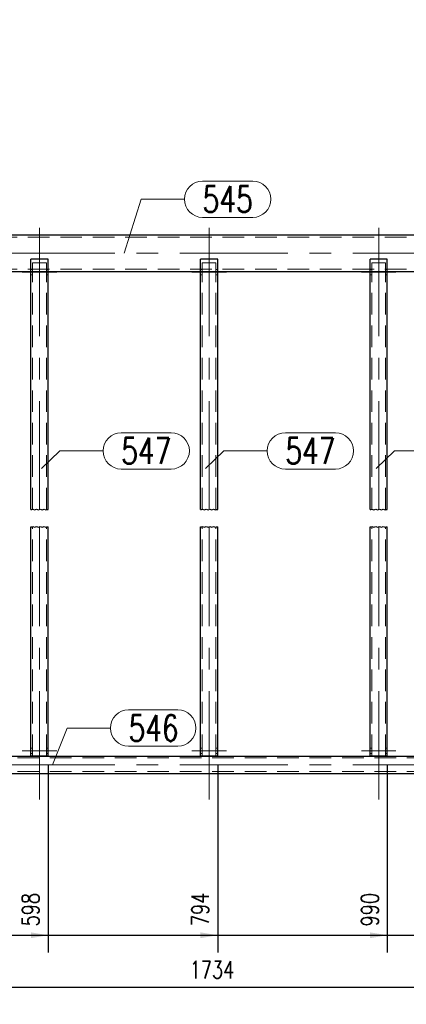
# Model space of a CAD drawing. Header units: millimetres. Extents: x -853 to -247, y 10927 to 11422.
# Tile 41 of 59: x -715 to -670, y 11160 to 11273. Entities that reach past the tile are written whole.
import ezdxf

# ---------------------------------------------------------------- set-up
doc = ezdxf.new("R2010")
doc.units = ezdxf.units.MM
doc.header["$LTSCALE"] = 10
doc.linetypes.add('HIDDEN', pattern=[0.375, 0.25, -0.125])
doc.linetypes.add('MITTE', pattern=[2, 1.25, -0.25, 0.25, -0.25])
doc.layers.get('Defpoints').update_dxf_attribs({"color": 1})
for name, color, linetype, lineweight in [('PS_DIM', 4, 'Continuous', 13), ('PS_Hidden', 2, 'HIDDEN', 9), ('PS_Mid', 5, 'MITTE', 15), ('PS_Pos', 1, 'Continuous', 15), ('PS_Shape', 161, 'Continuous', 30), ('PS_SOLID', 7, 'Continuous', 30)]:
    doc.layers.add(name, color=color, linetype=linetype, lineweight=lineweight)
doc.styles.add('simplex', font='simplex.shx', dxfattribs={"width": 0.75})
doc.dimstyles.new('1_10_GŁ_DS1-LS10', dxfattribs={"dimtxt": 2, "dimasz": 2, "dimexe": 2, "dimexo": 1, "dimgap": 1, "dimtad": 1, "dimjust": 4, "dimdec": 0, "dimlfac": 10, "dimtxsty": 'simplex', "dimblk1": 'NONE', "dimsah": 1, "dimcen": 2, "dimclrd": 256, "dimclre": 256, "dimclrt": 3, "dimadec": 1, "dimazin": 0, "dimtfac": 1, "dimtdec": 0, "dimtmove": 2, "dimatfit": 3, "dimfxl": 1, "dimarcsym": 0})
doc.dimstyles.new('1_10_PRZ', dxfattribs={"dimtxt": 2, "dimasz": 1, "dimexe": 2, "dimexo": 5, "dimgap": 1, "dimtad": 1, "dimdec": 0, "dimlfac": 10, "dimtxsty": 'simplex', "dimblk": 'dimznak', "dimcen": 2, "dimse1": 1, "dimse2": 1, "dimclrt": 3, "dimadec": 1, "dimazin": 0, "dimtfac": 1, "dimtdec": 0, "dimtix": 1, "dimtmove": 2, "dimatfit": 3, "dimldrblk": 'dim-grot', "dimfxl": 1, "dimarcsym": 0})

# ---------------------------------------------------------------- blocks, each defined once
blk = doc.blocks.new('*D23')
at = {"layer": 'Defpoints', "color": 0, "transparency": 16777216}
for p in [(-711.69, 11188.39), (-771.48, 11177.19), (-711.69, 11167.7)]:
    blk.add_point(p, dxfattribs=at)
at = {"layer": 'PS_DIM', "lineweight": -2, "transparency": 16777216}
for p, q in [((-711.69, 11187.39), (-711.69, 11165.7)), ((-771.48, 11176.19), (-771.48, 11165.7)), ((-771.48, 11167.7), (-713.69, 11167.7))]:
    blk.add_line(p, q, dxfattribs=at)
at = {"layer": 'PS_DIM', "transparency": 16777216}
blk.add_solid([(-713.69, 11168.03), (-713.69, 11167.36), (-711.69, 11167.7)], dxfattribs=at)
at = {"layer": 'PS_DIM', "color": 3, "transparency": 16777216, "insert": (-713.71, 11170.65), "char_height": 2, "attachment_point": 5, "rotation": 90, "style": 'simplex'}
blk.add_mtext('598', dxfattribs=at)
blk = doc.blocks.new('_None')
blk = doc.blocks.new('*D24')
at = {"layer": 'Defpoints', "color": 0, "transparency": 16777216}
for p in [(-692.1, 11188.39), (-771.48, 11177.19), (-692.1, 11167.7)]:
    blk.add_point(p, dxfattribs=at)
at = {"layer": 'PS_DIM', "lineweight": -2, "transparency": 16777216}
for p, q in [((-692.1, 11187.39), (-692.1, 11165.7)), ((-771.48, 11176.19), (-771.48, 11165.7)), ((-771.48, 11167.7), (-694.1, 11167.7))]:
    blk.add_line(p, q, dxfattribs=at)
at = {"layer": 'PS_DIM', "transparency": 16777216}
blk.add_solid([(-694.1, 11168.03), (-694.1, 11167.36), (-692.1, 11167.7)], dxfattribs=at)
at = {"layer": 'PS_DIM', "color": 3, "transparency": 16777216, "insert": (-694.12, 11170.68), "char_height": 2, "attachment_point": 5, "rotation": 90, "style": 'simplex'}
blk.add_mtext('794', dxfattribs=at)
blk = doc.blocks.new('*D25')
at = {"layer": 'Defpoints', "color": 0, "transparency": 16777216}
for p in [(-672.5, 11188.39), (-771.48, 11177.19), (-672.5, 11167.7)]:
    blk.add_point(p, dxfattribs=at)
at = {"layer": 'PS_DIM', "lineweight": -2, "transparency": 16777216}
for p, q in [((-672.5, 11187.39), (-672.5, 11165.7)), ((-771.48, 11176.19), (-771.48, 11165.7)), ((-771.48, 11167.7), (-674.5, 11167.7))]:
    blk.add_line(p, q, dxfattribs=at)
at = {"layer": 'PS_DIM', "transparency": 16777216}
blk.add_solid([(-674.5, 11168.03), (-674.5, 11167.36), (-672.5, 11167.7)], dxfattribs=at)
at = {"layer": 'PS_DIM', "color": 3, "transparency": 16777216, "insert": (-674.52, 11170.65), "char_height": 2, "attachment_point": 5, "rotation": 90, "style": 'simplex'}
blk.add_mtext('990', dxfattribs=at)
blk = doc.blocks.new('*D26')
at = {"layer": 'Defpoints', "color": 0, "transparency": 16777216}
for p in [(-652.91, 11188.39), (-771.48, 11177.19), (-652.91, 11167.7)]:
    blk.add_point(p, dxfattribs=at)
at = {"layer": 'PS_DIM', "lineweight": -2, "transparency": 16777216}
for p, q in [((-652.91, 11187.39), (-652.91, 11165.7)), ((-771.48, 11176.19), (-771.48, 11165.7)), ((-771.48, 11167.7), (-654.91, 11167.7))]:
    blk.add_line(p, q, dxfattribs=at)
at = {"layer": 'PS_DIM', "transparency": 16777216}
blk.add_solid([(-654.91, 11168.03), (-654.91, 11167.36), (-652.91, 11167.7)], dxfattribs=at)
at = {"layer": 'PS_DIM', "color": 3, "transparency": 16777216, "insert": (-654.93, 11171.04), "char_height": 2, "attachment_point": 5, "rotation": 90, "style": 'simplex'}
blk.add_mtext('1186', dxfattribs=at)
blk = doc.blocks.new('*D27')
at = {"layer": 'Defpoints', "color": 0, "transparency": 16777216}
for p in [(-771.48, 11177.19), (-626.31, 11177.19), (-626.31, 11167.7)]:
    blk.add_point(p, dxfattribs=at)
at = {"layer": 'PS_DIM', "lineweight": -2, "transparency": 16777216}
for p, q in [((-771.48, 11176.19), (-771.48, 11165.7)), ((-626.31, 11176.19), (-626.31, 11165.7)), ((-771.48, 11167.7), (-628.31, 11167.7))]:
    blk.add_line(p, q, dxfattribs=at)
at = {"layer": 'PS_DIM', "transparency": 16777216}
blk.add_solid([(-628.31, 11168.03), (-628.31, 11167.36), (-626.31, 11167.7)], dxfattribs=at)
at = {"layer": 'PS_DIM', "color": 3, "transparency": 16777216, "insert": (-628.33, 11171.22), "char_height": 2, "attachment_point": 5, "rotation": 90, "style": 'simplex'}
blk.add_mtext('1452', dxfattribs=at)
blk = doc.blocks.new('*D28')
at = {"layer": 'Defpoints', "color": 0, "transparency": 16777216}
for p in [(-606.04, 11305.81), (-771.48, 11177.19), (-606.04, 11167.7)]:
    blk.add_point(p, dxfattribs=at)
at = {"layer": 'PS_DIM', "lineweight": -2, "transparency": 16777216}
for p, q in [((-606.04, 11304.81), (-606.04, 11165.7)), ((-771.48, 11176.19), (-771.48, 11165.7)), ((-771.48, 11167.7), (-608.04, 11167.7))]:
    blk.add_line(p, q, dxfattribs=at)
at = {"layer": 'PS_DIM', "transparency": 16777216}
blk.add_solid([(-608.04, 11168.03), (-608.04, 11167.36), (-606.04, 11167.7)], dxfattribs=at)
at = {"layer": 'PS_DIM', "color": 3, "transparency": 16777216, "insert": (-608.06, 11171.25), "char_height": 2, "attachment_point": 5, "rotation": 90, "style": 'simplex'}
blk.add_mtext('1654', dxfattribs=at)
blk = doc.blocks.new('dimznak')
at = {"color": 0}
for points in [[(0, 2), (0, -2)], [(-2, 0), (2, 0)]]:
    blk.add_lwpolyline(points, dxfattribs=at)
at = {"color": 2}
blk.add_lwpolyline([(1, 1), (-1, -1)], dxfattribs=at)
blk = doc.blocks.new('*D29')
at = {"layer": 'Defpoints', "color": 0, "transparency": 16777216}
for p in [(-606.04, 11305.81), (-779.48, 11177.19), (-606.04, 11161.72)]:
    blk.add_point(p, dxfattribs=at)
at = {"layer": 'PS_DIM', "color": 0, "lineweight": -2, "transparency": 16777216}
blk.add_line((-778.48, 11161.72), (-607.04, 11161.72), dxfattribs=at)
at = {"layer": 'PS_DIM', "color": 0, "lineweight": -2, "transparency": 16777216, "rotation": 180}
blk.add_blockref('dimznak', (-779.48, 11161.72), dxfattribs=at)
at = {"layer": 'PS_DIM', "color": 0, "lineweight": -2, "transparency": 16777216}
blk.add_blockref('dimznak', (-606.04, 11161.72), dxfattribs=at)
at = {"layer": 'PS_DIM', "color": 3, "transparency": 16777216, "insert": (-692.76, 11163.72), "char_height": 2, "attachment_point": 5, "style": 'simplex'}
blk.add_mtext('1734', dxfattribs=at)
blk = doc.blocks.new('dim-grot')
blk.add_hatch(color=256).paths.add_polyline_path([(0, 0), (-2, 0.5), (-2, -0.5)])
blk.add_lwpolyline([(0, 0), (-2, 0.5), (-2, -0.5), (0, 0)])
blk = doc.blocks.new('*X143')
at = {"color": 1}
for p, q in [((-713.69, 11216.88), (-713.58, 11216.88)), ((-713.58, 11216.88), (-713.47, 11216.92)), ((-713.47, 11216.92), (-713.25, 11216.83)), ((-713.25, 11216.83), (-713.03, 11216.92)), ((-713.03, 11216.92), (-712.82, 11216.83)), ((-712.82, 11216.83), (-712.6, 11216.92)), ((-712.6, 11216.92), (-712.38, 11216.83)), ((-712.38, 11216.83), (-712.17, 11216.92)), ((-712.17, 11216.92), (-711.95, 11216.83)), ((-711.95, 11216.83), (-711.84, 11216.88)), ((-711.84, 11216.88), (-711.69, 11216.88)), ((-694.1, 11216.88), (-693.98, 11216.88)), ((-693.98, 11216.88), (-693.87, 11216.92)), ((-693.87, 11216.92), (-693.66, 11216.83)), ((-693.66, 11216.83), (-693.44, 11216.92)), ((-693.44, 11216.92), (-693.22, 11216.83)), ((-693.22, 11216.83), (-693.01, 11216.92)), ((-693.01, 11216.92), (-692.79, 11216.83)), ((-692.79, 11216.83), (-692.57, 11216.92)), ((-692.57, 11216.92), (-692.36, 11216.83)), ((-692.36, 11216.83), (-692.25, 11216.88)), ((-692.25, 11216.88), (-692.1, 11216.88)), ((-674.5, 11216.88), (-674.39, 11216.88)), ((-674.39, 11216.88), (-674.28, 11216.92)), ((-674.28, 11216.92), (-674.06, 11216.83)), ((-674.06, 11216.83), (-673.84, 11216.92)), ((-673.84, 11216.92), (-673.63, 11216.83)), ((-673.63, 11216.83), (-673.41, 11216.92)), ((-673.41, 11216.92), (-673.19, 11216.83)), ((-673.19, 11216.83), (-672.98, 11216.92)), ((-672.98, 11216.92), (-672.76, 11216.83)), ((-672.76, 11216.83), (-672.65, 11216.88)), ((-672.65, 11216.88), (-672.5, 11216.88)), ((-713.69, 11214.88), (-713.58, 11214.88)), ((-713.58, 11214.88), (-713.47, 11214.92)), ((-713.47, 11214.92), (-713.25, 11214.83)), ((-713.25, 11214.83), (-713.03, 11214.92)), ((-713.03, 11214.92), (-712.82, 11214.83)), ((-712.82, 11214.83), (-712.6, 11214.92)), ((-712.6, 11214.92), (-712.38, 11214.83)), ((-712.38, 11214.83), (-712.17, 11214.92)), ((-712.17, 11214.92), (-711.95, 11214.83)), ((-711.95, 11214.83), (-711.84, 11214.88)), ((-711.84, 11214.88), (-711.69, 11214.88)), ((-694.1, 11214.88), (-693.98, 11214.88)), ((-693.98, 11214.88), (-693.87, 11214.92)), ((-693.87, 11214.92), (-693.66, 11214.83)), ((-693.66, 11214.83), (-693.44, 11214.92)), ((-693.44, 11214.92), (-693.22, 11214.83)), ((-693.22, 11214.83), (-693.01, 11214.92)), ((-693.01, 11214.92), (-692.79, 11214.83)), ((-692.79, 11214.83), (-692.57, 11214.92)), ((-692.57, 11214.92), (-692.36, 11214.83)), ((-692.36, 11214.83), (-692.25, 11214.88)), ((-692.25, 11214.88), (-692.1, 11214.88)), ((-674.5, 11214.88), (-674.39, 11214.88)), ((-674.39, 11214.88), (-674.28, 11214.92)), ((-674.28, 11214.92), (-674.06, 11214.83)), ((-674.06, 11214.83), (-673.84, 11214.92)), ((-673.84, 11214.92), (-673.63, 11214.83)), ((-673.63, 11214.83), (-673.41, 11214.92)), ((-673.41, 11214.92), (-673.19, 11214.83)), ((-673.19, 11214.83), (-672.98, 11214.92)), ((-672.98, 11214.92), (-672.76, 11214.83)), ((-672.76, 11214.83), (-672.65, 11214.88)), ((-672.65, 11214.88), (-672.5, 11214.88))]:
    blk.add_line(p, q, dxfattribs=at)
at = {"layer": 'PS_Hidden', "color": 2, "linetype": 'HIDDEN'}
for p, q in [((-770.28, 11248.33), (-635.51, 11248.33)), ((-713.49, 11216.88), (-713.49, 11245.35)), ((-713.49, 11245.35), (-711.89, 11245.35)), ((-711.89, 11216.88), (-711.89, 11245.35)), ((-693.9, 11216.88), (-693.9, 11245.35)), ((-693.9, 11245.35), (-692.3, 11245.35)), ((-692.3, 11216.88), (-692.3, 11245.35)), ((-674.3, 11216.88), (-674.3, 11245.35)), ((-674.3, 11245.35), (-672.7, 11245.35)), ((-672.7, 11216.88), (-672.7, 11245.35)), ((-770.28, 11244.61), (-635.51, 11244.61)), ((-713.69, 11244.58), (-713.49, 11244.58)), ((-713.69, 11244.35), (-711.69, 11244.35)), ((-713.49, 11244.35), (-713.69, 11244.35)), ((-711.89, 11244.58), (-711.69, 11244.58)), ((-711.69, 11244.35), (-711.89, 11244.35)), ((-694.1, 11244.58), (-693.9, 11244.58)), ((-694.1, 11244.35), (-692.1, 11244.35)), ((-693.9, 11244.35), (-694.1, 11244.35)), ((-692.3, 11244.58), (-692.1, 11244.58)), ((-692.1, 11244.35), (-692.3, 11244.35)), ((-674.5, 11244.58), (-674.3, 11244.58)), ((-674.3, 11244.35), (-674.5, 11244.35)), ((-674.5, 11244.35), (-672.5, 11244.35)), ((-672.7, 11244.58), (-672.5, 11244.58)), ((-672.5, 11244.35), (-672.7, 11244.35)), ((-713.69, 11243.98), (-713.49, 11243.98)), ((-711.89, 11243.98), (-711.69, 11243.98)), ((-694.1, 11243.98), (-693.9, 11243.98)), ((-692.3, 11243.98), (-692.1, 11243.98)), ((-674.5, 11243.98), (-674.3, 11243.98)), ((-672.7, 11243.98), (-672.5, 11243.98)), ((-713.49, 11188.39), (-713.49, 11214.88)), ((-711.89, 11188.39), (-711.89, 11214.88)), ((-693.9, 11188.39), (-693.9, 11214.88)), ((-692.3, 11188.39), (-692.3, 11214.88)), ((-674.3, 11188.39), (-674.3, 11214.88)), ((-672.7, 11188.39), (-672.7, 11214.88)), ((-713.69, 11189.29), (-713.49, 11189.29)), ((-713.69, 11188.69), (-713.49, 11188.69)), ((-711.89, 11189.29), (-711.69, 11189.29)), ((-711.89, 11188.69), (-711.69, 11188.69)), ((-694.1, 11189.29), (-693.9, 11189.29)), ((-694.1, 11188.69), (-693.9, 11188.69)), ((-692.3, 11189.29), (-692.1, 11189.29)), ((-692.3, 11188.69), (-692.1, 11188.69)), ((-674.5, 11189.29), (-674.3, 11189.29)), ((-674.5, 11188.69), (-674.3, 11188.69)), ((-672.7, 11189.29), (-672.5, 11189.29)), ((-672.7, 11188.69), (-672.5, 11188.69)), ((-771.48, 11188.19), (-634.31, 11188.19)), ((-771.48, 11186.59), (-634.31, 11186.59))]:
    blk.add_line(p, q, dxfattribs=at)
at = {"layer": 'PS_Mid', "color": 5, "linetype": 'MITTE'}
for p, q in [((-712.69, 11216.88), (-712.69, 11250.77)), ((-693.1, 11216.88), (-693.1, 11250.77)), ((-673.5, 11216.88), (-673.5, 11250.77)), ((-776.48, 11246.47), (-629.31, 11246.47)), ((-712.49, 11244.28), (-714.69, 11244.28)), ((-712.49, 11244.28), (-714.69, 11244.28)), ((-710.69, 11244.28), (-712.89, 11244.28)), ((-710.69, 11244.28), (-712.89, 11244.28)), ((-692.9, 11244.28), (-695.1, 11244.28)), ((-692.9, 11244.28), (-695.1, 11244.28)), ((-691.1, 11244.28), (-693.3, 11244.28)), ((-691.1, 11244.28), (-693.3, 11244.28)), ((-673.3, 11244.28), (-675.5, 11244.28)), ((-673.3, 11244.28), (-675.5, 11244.28)), ((-671.5, 11244.28), (-673.7, 11244.28)), ((-671.5, 11244.28), (-673.7, 11244.28)), ((-712.69, 11183.39), (-712.69, 11214.88)), ((-693.1, 11183.39), (-693.1, 11214.88)), ((-673.5, 11183.39), (-673.5, 11214.88)), ((-712.49, 11188.99), (-714.69, 11188.99)), ((-712.49, 11188.99), (-714.69, 11188.99)), ((-710.69, 11188.99), (-712.89, 11188.99)), ((-710.69, 11188.99), (-712.89, 11188.99)), ((-692.9, 11188.99), (-695.1, 11188.99)), ((-692.9, 11188.99), (-695.1, 11188.99)), ((-691.1, 11188.99), (-693.3, 11188.99)), ((-691.1, 11188.99), (-693.3, 11188.99)), ((-673.3, 11188.99), (-675.5, 11188.99)), ((-673.3, 11188.99), (-675.5, 11188.99)), ((-671.5, 11188.99), (-673.7, 11188.99)), ((-671.5, 11188.99), (-673.7, 11188.99)), ((-776.48, 11187.39), (-629.31, 11187.39))]:
    blk.add_line(p, q, dxfattribs=at)
at = {"layer": 'PS_SOLID', "color": 7, "linetype": 'Continuous'}
for p, q in [((-770.28, 11248.59), (-635.51, 11248.59)), ((-713.69, 11216.88), (-713.69, 11245.77)), ((-711.69, 11245.77), (-713.69, 11245.77)), ((-711.69, 11216.88), (-711.69, 11245.77)), ((-694.1, 11216.88), (-694.1, 11245.77)), ((-692.1, 11245.77), (-694.1, 11245.77)), ((-692.1, 11216.88), (-692.1, 11245.77)), ((-674.5, 11216.88), (-674.5, 11245.77)), ((-672.5, 11245.77), (-674.5, 11245.77)), ((-672.5, 11216.88), (-672.5, 11245.77)), ((-731.29, 11244.35), (-713.69, 11244.35)), ((-711.69, 11244.35), (-694.1, 11244.35)), ((-692.1, 11244.35), (-674.5, 11244.35)), ((-672.5, 11244.35), (-654.91, 11244.35)), ((-713.69, 11188.39), (-713.69, 11214.88)), ((-711.69, 11188.39), (-711.69, 11214.88)), ((-694.1, 11188.39), (-694.1, 11214.88)), ((-692.1, 11188.39), (-692.1, 11214.88)), ((-674.5, 11188.39), (-674.5, 11214.88)), ((-672.5, 11188.39), (-672.5, 11214.88)), ((-771.48, 11188.39), (-634.31, 11188.39)), ((-711.69, 11188.39), (-713.69, 11188.39)), ((-692.1, 11188.39), (-694.1, 11188.39)), ((-672.5, 11188.39), (-674.5, 11188.39)), ((-771.48, 11186.39), (-634.31, 11186.39))]:
    blk.add_line(p, q, dxfattribs=at)
blk = doc.blocks.new('*X150')
at = {"color": 1}
for p, q in [((-693.84, 11254.8), (-688.05, 11254.8)), ((-702.9, 11246.47), (-700.94, 11252.7)), ((-700.94, 11252.7), (-695.94, 11252.7)), ((-693.84, 11250.6), (-688.05, 11250.6))]:
    blk.add_line(p, q, dxfattribs=at)
for centre, start, end in [((-693.84, 11252.7), 90, 270), ((-688.05, 11252.7), 270, 90)]:
    blk.add_arc(centre, 2.1, start, end, dxfattribs=at)
at = {"color": 30, "style": 'simplex', "width": 0.75}
blk.add_text('545', height=3, dxfattribs=at).set_placement((-693.84, 11251.2))
blk = doc.blocks.new('*X151')
at = {"color": 1}
for p, q in [((-702.4, 11193.73), (-696.72, 11193.73)), ((-711.2, 11187.39), (-709.5, 11191.63)), ((-709.5, 11191.63), (-704.5, 11191.63)), ((-702.4, 11189.53), (-696.72, 11189.53))]:
    blk.add_line(p, q, dxfattribs=at)
for centre, start, end in [((-702.4, 11191.63), 90, 270), ((-696.72, 11191.63), 270, 90)]:
    blk.add_arc(centre, 2.1, start, end, dxfattribs=at)
at = {"color": 30, "style": 'simplex', "width": 0.75}
blk.add_text('546', height=3, dxfattribs=at).set_placement((-702.4, 11190.13))
blk = doc.blocks.new('*X198')
at = {"color": 1}
for p, q in [((-703.25, 11225.74), (-697.47, 11225.74)), ((-712.46, 11221.59), (-710.35, 11223.64)), ((-710.35, 11223.64), (-705.35, 11223.64)), ((-703.25, 11221.54), (-697.47, 11221.54))]:
    blk.add_line(p, q, dxfattribs=at)
for centre, start, end in [((-703.25, 11223.64), 90, 270), ((-697.47, 11223.64), 270, 90)]:
    blk.add_arc(centre, 2.1, start, end, dxfattribs=at)
at = {"color": 30, "style": 'simplex', "width": 0.75}
blk.add_text('547', height=3, dxfattribs=at).set_placement((-703.25, 11222.14))
blk = doc.blocks.new('*X199')
at = {"color": 1}
for p, q in [((-684.28, 11225.74), (-678.5, 11225.74)), ((-693.49, 11221.59), (-691.38, 11223.64)), ((-691.38, 11223.64), (-686.38, 11223.64)), ((-684.28, 11221.54), (-678.5, 11221.54))]:
    blk.add_line(p, q, dxfattribs=at)
for centre, start, end in [((-684.28, 11223.64), 90, 270), ((-678.5, 11223.64), 270, 90)]:
    blk.add_arc(centre, 2.1, start, end, dxfattribs=at)
at = {"color": 30, "style": 'simplex', "width": 0.75}
blk.add_text('547', height=3, dxfattribs=at).set_placement((-684.28, 11222.14))
blk = doc.blocks.new('*X200')
at = {"color": 1}
for p, q in [((-664.57, 11225.74), (-658.78, 11225.74)), ((-673.77, 11221.59), (-671.67, 11223.64)), ((-671.67, 11223.64), (-666.67, 11223.64)), ((-664.57, 11221.54), (-658.78, 11221.54))]:
    blk.add_line(p, q, dxfattribs=at)
for centre, start, end in [((-664.57, 11223.64), 90, 270), ((-658.78, 11223.64), 270, 90)]:
    blk.add_arc(centre, 2.1, start, end, dxfattribs=at)
at = {"color": 30, "style": 'simplex', "width": 0.75}
blk.add_text('547', height=3, dxfattribs=at).set_placement((-664.57, 11222.14))

msp = doc.modelspace()

# ---------------------------------------------------------------- block references
at = {"layer": 'PS_Pos'}
for name in ['*X150', '*X198', '*X199', '*X200', '*X151']:
    msp.add_blockref(name, (0, 0), dxfattribs=at)
at = {"layer": 'PS_Shape', "color": 31}
msp.add_blockref('*X143', (0, 0), dxfattribs=at)

# ---------------------------------------------------------------- dimensions: what is measured, and where the dimension line sits
at = {"layer": 'PS_DIM'}
dim = msp.add_linear_dim(base=(-606.04, 11161.72), p1=(-779.48, 11177.19), p2=(-606.04, 11305.81), dimstyle='1_10_PRZ', dxfattribs=at)
dim.commit()
dim.dimension.update_dxf_attribs({"geometry": '*D29', "text_midpoint": (-692.76, 11163.72)})
for base, p2, picture, middle in [((-606.04, 11167.7), (-606.04, 11305.81), '*D28', (-608.06, 11171.25)), ((-711.69, 11167.7), (-711.69, 11188.39), '*D23', (-713.71, 11170.65)), ((-692.1, 11167.7), (-692.1, 11188.39), '*D24', (-694.12, 11170.68)), ((-672.5, 11167.7), (-672.5, 11188.39), '*D25', (-674.52, 11170.65)), ((-652.91, 11167.7), (-652.91, 11188.39), '*D26', (-654.93, 11171.04)), ((-626.31, 11167.7), (-626.31, 11177.19), '*D27', (-628.33, 11171.22))]:
    dim = msp.add_linear_dim(base=base, p1=(-771.48, 11177.19), p2=p2, dimstyle='1_10_GŁ_DS1-LS10', dxfattribs=at)
    dim.commit()
    dim.dimension.update_dxf_attribs({"geometry": picture, "text_midpoint": middle, "dimtype": 128, "text_rotation": 90})

doc.saveas('drawing.dxf')
